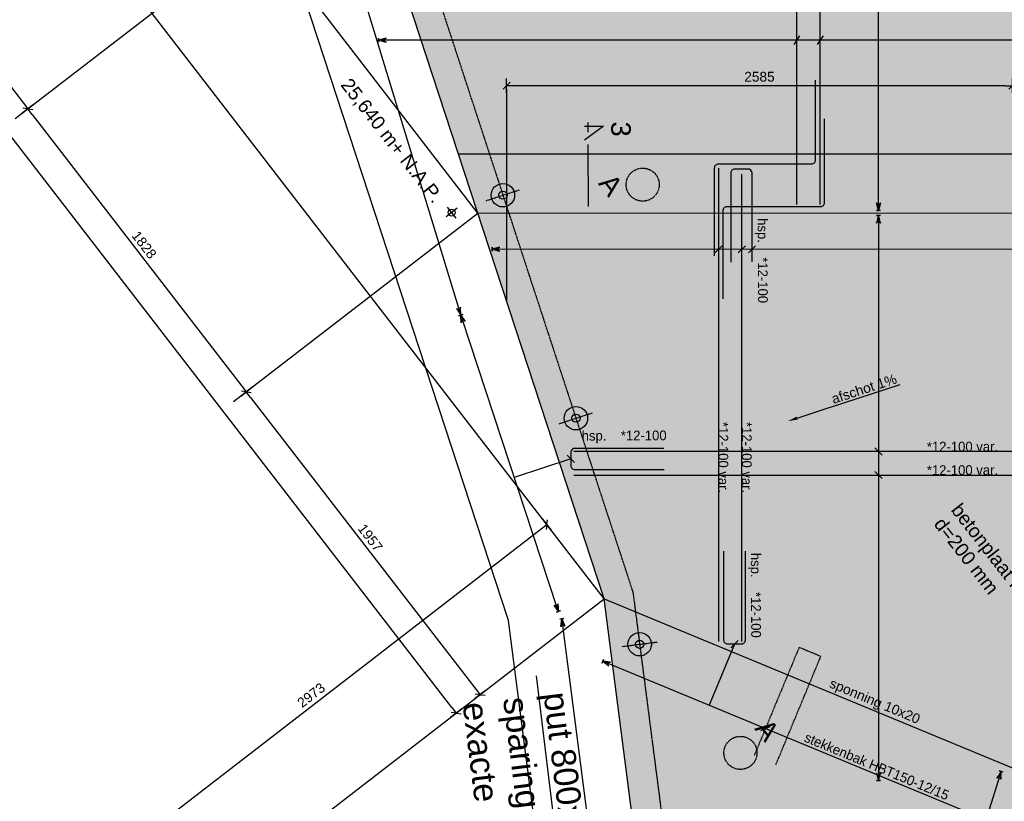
# Model space of a CAD drawing. Header units: millimetres. Extents: x -15755 to 202330, y -109616 to 54271.
# Tile 8 of 25: x 64476 to 69509, y -51620 to -47623. Entities that reach past the tile are written whole.
import ezdxf
from ezdxf import colors
from ezdxf.entities.mleader import LeaderData, LeaderLine
from ezdxf.math import Vec2, Vec3

# ---------------------------------------------------------------- set-up
doc = ezdxf.new("R2010")
doc.units = ezdxf.units.MM
doc.header["$LTSCALE"] = 0.5
for name, pattern in [('CENTER', [50.8, 31.75, -6.35, 6.35, -6.35]), ('DASHED2', [9.525, 6.35, -3.175]), ('HIDDEN', [9.525, 6.35, -3.175]), ('HIDDEN2', [4.7625, 3.175, -1.5875]), ('PHANTOM2', [31.75, 15.875, -3.175, 3.175, -3.175, 3.175, -3.175])]:
    doc.linetypes.add(name, pattern=pattern)
for name, color, linetype in [('alg-arcering-beton-grijs', 254, 'Continuous'), ('alg-arcering-beton-rood', 13, 'Continuous'), ('alg-maatlijn', 1, 'Continuous'), ('alg-maatlijnen', 252, 'Continuous'), ('alg-tekst', 7, 'Continuous'), ('beton-aanzicht', 7, 'Continuous'), ('beton-hidden', 7, 'HIDDEN2'), ('leuning', 4, 'PHANTOM2'), ('MX-T0-DRSAANDUIDING', 6, 'CENTER'), ('mx-t4-detail-schema', 1, 'Continuous'), ('MX-T4-NET-BOVEN-SCHEMA', 1, 'Continuous'), ('staal-aanzicht', 7, 'Continuous'), ('stoeprand', 3, 'Continuous'), ('wap-balk-staaf', 6, 'Continuous'), ('wap-boven-net', 1, 'Continuous'), ('wap-stekkenbak', 1, 'HIDDEN')]:
    doc.layers.add(name, color=color, linetype=linetype)
doc.styles.add('arial', font='arial.ttf')
doc.styles.add('isor', font='arial.ttf')
doc.styles.add('Revittext_I', font='txt', dxfattribs={"height": 2.5})
doc.dimstyles.new('DIM_A_1', dxfattribs={"dimtxt": 2.5, "dimasz": 1.8, "dimexe": 2.5, "dimexo": 1.5, "dimgap": 1, "dimtad": 1, "dimdec": 0, "dimrnd": 0.5, "dimdsep": 46, "dimtxsty": 'arial', "dimblk1": 'MXT0MS3', "dimblk2": 'MXT0MS3', "dimsah": 1, "dimcen": 0.1, "dimse1": 1, "dimse2": 1, "dimclrd": 256, "dimclre": 256, "dimclrt": 7, "dimadec": 0, "dimazin": 0, "dimtfac": 1, "dimtdec": 0, "dimtix": 1, "dimtmove": 2, "dimatfit": 3, "dimldrblk": 'MXT0MS3', "dimfxl": 1, "dimtolj": 1, "dimtzin": 0, "dimarcsym": 0})

# ---------------------------------------------------------------- blocks, each defined once
blk = doc.blocks.new('sn-1')
at = {"layer": 'MX-T0-DRSAANDUIDING'}
for p, q in [((-13.16, -0.96), (-13.16, 3.9)), ((-13.16, 3.9), (-9.59, -0.98)), ((7.39, 0), (-14.12, 0))]:
    blk.add_line(p, q, dxfattribs=at)
at = {"layer": 'MX-T0-DRSAANDUIDING', "style": 'isor'}
blk.add_attdef('DSN', (-14.35, 5.85), '', height=5, dxfattribs=at)
blk = doc.blocks.new('MXT0MS3')
for p, q in [((-1, 0), (0, 0)), ((0, 0), (-0.5, -0.5)), ((0, 1), (0, -1)), ((0, 0), (0.5, 0.5))]:
    blk.add_line(p, q)
blk = doc.blocks.new('*D165')
at = {"layer": 'alg-maatlijn', "lineweight": -2, "transparency": 16777216}
blk.add_line((64835.7, -39101.9), (71648.6, -47933), dxfattribs=at)
at = {"layer": 'Defpoints', "color": 0, "transparency": 16777216}
for p in [(64172.3, -39568.3), (71670.6, -47961.5), (71029.2, -48456.3)]:
    blk.add_point(p, dxfattribs=at)
at = {"layer": 'alg-maatlijn', "lineweight": -2, "transparency": 16777216, "xscale": 36, "yscale": 36, "zscale": 36}
for p, rotation in [((64813.8, -39073.4), 127.6490671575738), ((71670.6, -47961.5), 307.6490671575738)]:
    blk.add_blockref('MXT0MS3', p, dxfattribs=dict(at, rotation=rotation))
at = {"layer": 'alg-maatlijn', "color": 7, "transparency": 16777216, "insert": (68278.2, -43489.6), "char_height": 50, "attachment_point": 5, "rotation": 307.6491, "style": 'arial'}
blk.add_mtext('\\A1;11226', dxfattribs=at)
blk = doc.blocks.new('*D167')
at = {"layer": 'alg-maatlijn', "lineweight": -2, "transparency": 16777216}
blk.add_line((61506.5, -44174.7), (64496.2, -48050), dxfattribs=at)
at = {"layer": 'Defpoints', "color": 0, "transparency": 16777216}
for p in [(61421, -44195.1), (64518.2, -48078.5), (64518.2, -48078.5)]:
    blk.add_point(p, dxfattribs=at)
at = {"layer": 'alg-maatlijn', "lineweight": -2, "transparency": 16777216, "xscale": 36, "yscale": 36, "zscale": 36}
for p, rotation in [((61484.5, -44146.2), 127.6490671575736), ((64518.2, -48078.5), 307.6490671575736)]:
    blk.add_blockref('MXT0MS3', p, dxfattribs=dict(at, rotation=rotation))
at = {"layer": 'alg-maatlijn', "color": 7, "transparency": 16777216, "insert": (63037.4, -46084.5), "char_height": 50, "attachment_point": 5, "rotation": 307.6491, "style": 'arial'}
blk.add_mtext('\\A1;4967', dxfattribs=at)
blk = doc.blocks.new('*D168')
at = {"layer": 'alg-maatlijn', "lineweight": -2, "transparency": 16777216}
blk.add_line((64540.2, -48107.1), (65612.5, -49497), dxfattribs=at)
at = {"layer": 'Defpoints', "color": 0, "transparency": 16777216}
for p in [(64518.2, -48078.5), (65634.5, -49525.5), (65634.5, -49525.5)]:
    blk.add_point(p, dxfattribs=at)
at = {"layer": 'alg-maatlijn', "lineweight": -2, "transparency": 16777216, "xscale": 36, "yscale": 36, "zscale": 36}
for p, rotation in [((64518.2, -48078.5), 127.6490671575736), ((65634.5, -49525.5), 307.6490671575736)]:
    blk.add_blockref('MXT0MS3', p, dxfattribs=dict(at, rotation=rotation))
at = {"layer": 'alg-maatlijn', "color": 7, "transparency": 16777216, "insert": (65112.4, -48774.2), "char_height": 50, "attachment_point": 5, "rotation": 307.6491, "style": 'arial'}
blk.add_mtext('\\A1;1828', dxfattribs=at)
blk = doc.blocks.new('*D169')
at = {"layer": 'alg-maatlijn', "lineweight": -2, "transparency": 16777216}
blk.add_line((65656.5, -49554), (66807.6, -51046.1), dxfattribs=at)
at = {"layer": 'Defpoints', "color": 0, "transparency": 16777216}
for p in [(65634.5, -49525.5), (66829.6, -51074.6), (63635.5, -53538.8)]:
    blk.add_point(p, dxfattribs=at)
at = {"layer": 'alg-maatlijn', "lineweight": -2, "transparency": 16777216, "xscale": 36, "yscale": 36, "zscale": 36}
for p, rotation in [((65634.5, -49525.5), 127.6490671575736), ((66829.6, -51074.6), 307.6490671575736)]:
    blk.add_blockref('MXT0MS3', p, dxfattribs=dict(at, rotation=rotation))
at = {"layer": 'alg-maatlijn', "color": 7, "transparency": 16777216, "insert": (66268.1, -50272.3), "char_height": 50, "attachment_point": 5, "rotation": 307.6491, "style": 'arial'}
blk.add_mtext('\\A1;1957', dxfattribs=at)
blk = doc.blocks.new('*D185')
at = {"layer": 'alg-maatlijn', "lineweight": -2, "transparency": 16777216}
blk.add_line((66685.3, -51140.5), (60173.1, -42699.2), dxfattribs=at)
at = {"layer": 'Defpoints', "color": 0, "transparency": 16777216}
for p in [(60908, -42086.8), (60151.1, -42670.7), (67464.2, -50585.1)]:
    blk.add_point(p, dxfattribs=at)
at = {"layer": 'alg-maatlijn', "lineweight": -2, "transparency": 16777216, "xscale": 36, "yscale": 36, "zscale": 36}
for p, rotation in [((60151.1, -42670.7), 127.6490671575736), ((66707.2, -51169), 307.6490671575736)]:
    blk.add_blockref('MXT0MS3', p, dxfattribs=dict(at, rotation=rotation))
at = {"layer": 'alg-maatlijn', "color": 7, "transparency": 16777216, "insert": (63465.2, -46892.1), "char_height": 50, "attachment_point": 5, "rotation": 307.6491, "style": 'arial'}
blk.add_mtext('\\A1;10734', dxfattribs=at)
blk = doc.blocks.new('*D201')
at = {"layer": 'alg-maatlijn', "lineweight": -2, "transparency": 16777216}
blk.add_line((64845.7, -51999.1), (67142.6, -50227.1), dxfattribs=at)
at = {"layer": 'Defpoints', "color": 0, "transparency": 16777216}
for p in [(67171.1, -50205.1), (67171.1, -50205.1), (64758.3, -51944.7)]:
    blk.add_point(p, dxfattribs=at)
at = {"layer": 'alg-maatlijn', "lineweight": -2, "transparency": 16777216, "xscale": 36, "yscale": 36, "zscale": 36}
for p, rotation in [((67171.1, -50205.1), 37.64906715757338), ((64817.2, -52021), 217.6490671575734)]:
    blk.add_blockref('MXT0MS3', p, dxfattribs=dict(at, rotation=rotation))
at = {"layer": 'alg-maatlijn', "color": 7, "transparency": 16777216, "insert": (65966.3, -51077), "char_height": 50, "attachment_point": 5, "rotation": 37.6491, "style": 'arial'}
blk.add_mtext('\\A1;2973', dxfattribs=at)
blk = doc.blocks.new('*D212')
at = {"layer": 'alg-maatlijn', "lineweight": -2, "transparency": 16777216}
blk.add_line((69514.2, -47960.3), (67001.4, -47960.3), dxfattribs=at)
at = {"layer": 'Defpoints', "color": 0, "transparency": 16777216}
for p in [(66965.4, -47960.3), (69550.2, -48530.4), (66965.4, -48979.4)]:
    blk.add_point(p, dxfattribs=at)
at = {"layer": 'alg-maatlijn', "lineweight": -2, "transparency": 16777216, "xscale": 36, "yscale": 36, "zscale": 36, "rotation": 180}
blk.add_blockref('MXT0MS3', (66965.4, -47960.3), dxfattribs=at)
at = {"layer": 'alg-maatlijn', "lineweight": -2, "transparency": 16777216, "xscale": 36, "yscale": 36, "zscale": 36}
blk.add_blockref('MXT0MS3', (69550.2, -47960.3), dxfattribs=at)
at = {"layer": 'alg-maatlijn', "color": 7, "transparency": 16777216, "insert": (68257.8, -47914.7), "char_height": 50, "attachment_point": 5, "style": 'arial'}
blk.add_mtext('\\A1;2585', dxfattribs=at)
blk = doc.blocks.new('gat')
at = {"layer": 'staal-aanzicht'}
for p, q in [((-18, 0), (18, 0)), ((0, 18), (0, -18))]:
    blk.add_line(p, q, dxfattribs=at)
blk.add_circle((0, 0), 9, dxfattribs=at)

msp = doc.modelspace()

# ---------------------------------------------------------------- hatches: boundary and pattern name
at = {"layer": 'alg-arcering-beton-grijs'}
h = msp.add_hatch(color=256, dxfattribs=at)
h.dxf.hatch_style = 1
h.paths.add_polyline_path([(63971.98, -39722.79), (63813.73, -39845.09), (64650.2, -41703.91), (65655.74, -41901.41), (65654.61, -41899.94)])
h.paths.add_polyline_path([(69014.82, -46258.12), (66212.99, -46761), (66215.5, -46769.15), (66818.56, -48612.06), (70828.83, -48610.88)])
edge = h.paths.add_edge_path()
edge.add_arc((68436.15, -53021.95), 350, 0, 360)
h.paths.add_polyline_path([(70074.5, -51666.94), (67464.18, -50585.07), (68219.11, -56430.68), (69898.15, -56956.38), (69238.65, -53634.96)])
at = {"layer": 'alg-arcering-beton-rood', "true_color": 0x8c4546}
h = msp.add_hatch(color=15, dxfattribs=at)
h.dxf.hatch_style = 1
h.paths.add_polyline_path([(70828.49, -49891.64), (70828.83, -48610.88), (66818.56, -48612.06), (67464.18, -50585.07), (70074.5, -51666.94)])
h.paths.add_polyline_path([(70074.5, -51666.94), (69238.65, -53634.96), (69898.2, -56956.63), (69898.2, -56956.63)])
h.paths.add_polyline_path([(70828.86, -48610.88), (70828.83, -48610.88), (70828.49, -49891.64), (70074.5, -51666.94), (69898.21, -56956.39), (69899.04, -56956.66), (70098.09, -56963.29), (70273.15, -51710.83), (70828.48, -49932.38)])

# ---------------------------------------------------------------- linework, layer by layer
at = {"layer": 'alg-maatlijnen'}
for p, q in [((66818.56, -48612.06), (61095.08, -41193.13)), ((67464.18, -50585.07), (60545.61, -41617.03)), ((64453.29, -48128.64), (66215.5, -46769.15)), ((66965.36, -47978.26), (66965.36, -49060.69)), ((65569.58, -49575.6), (66818.56, -48612.06)), ((63243.75, -53841.01), (67464.18, -50585.07))]:
    msp.add_line(p, q, dxfattribs=at)
at = {"layer": 'beton-aanzicht'}
for p, q in [((67464.18, -50585.07), (66215.5, -46769.15)), ((66818.56, -48612.06), (70828.83, -48610.88)), ((67464.18, -50585.07), (70074.5, -51666.94)), ((68219.11, -56430.68), (67464.18, -50585.07))]:
    msp.add_line(p, q, dxfattribs=at)
at = {"layer": 'beton-aanzicht', "linetype": 'DASHED2'}
msp.add_line((70597.52, -48310.88), (66720, -48310.88), dxfattribs=at)
at = {"layer": 'beton-hidden'}
for centre in [(67660.98, -48466.32), (68160.64, -51372.13)]:
    msp.add_circle(centre, 84.5, dxfattribs=at)
at = {"layer": 'leuning'}
for p, q in [((66358.45, -46723.68), (67611.14, -50551.85)), ((66860.8, -48548.24), (67031.88, -48492.26)), ((67234, -49688.73), (67405.08, -49632.75)), ((67611.14, -50551.85), (68366.06, -56397.41)), ((67556.09, -50828.27), (67734.6, -50805.22))]:
    msp.add_line(p, q, dxfattribs=at)
at = {"layer": 'leuning', "linetype": 'Continuous'}
for centre, radius in [((66946.34, -48520.25), 60), ((66946.34, -48520.25), 21), ((67319.54, -49660.74), 60), ((67319.54, -49660.74), 21), ((67645.34, -50816.74), 60), ((67645.34, -50816.74), 21)]:
    msp.add_circle(centre, radius, dxfattribs=at)
at = {"layer": 'mx-t4-detail-schema'}
for p, q in [((67293.76, -49868.92), (67004.37, -49964.14)), ((68130.26, -50816.84), (68000.86, -51129.07))]:
    msp.add_line(p, q, dxfattribs=at)
for points in [[(64507.34, -41816.45), (64487.56, -41822.56), (64497.45, -41819.51), (64498.97, -41859.48), (64503.56, -41839.29), (64518.75, -41853.36), (64497.45, -41819.51), (64498.97, -41859.48), (64501.13, -41831.41), (64518.75, -41853.36), (64503.56, -41839.29), (64498.97, -41859.48), (64503.56, -41839.29), (66724.65, -49113.82), (66709.46, -49099.75), (66730.76, -49133.6), (66720.87, -49136.66), (66740.65, -49130.55), (66730.76, -49133.6), (66729.24, -49093.63), (66724.65, -49113.82), (66709.46, -49099.75), (66727.08, -49121.7), (66729.24, -49093.63)], [(68877.07, -48598.3), (68856.37, -48598.3), (68866.72, -48598.3), (68856.37, -48559.66), (68866.72, -48577.6), (68877.07, -48559.66), (68866.72, -48598.3), (68856.37, -48559.66), (68866.72, -48585.84), (68877.07, -48559.66), (68866.72, -48577.6), (68856.37, -48559.66), (68866.72, -48577.6), (68866.31, -46310.76), (68855.96, -46328.7), (68866.31, -46290.06), (68855.96, -46290.06), (68876.66, -46290.06), (68866.31, -46290.06), (68876.66, -46328.7), (68866.31, -46310.76), (68855.96, -46328.7), (68866.31, -46302.52), (68876.66, -46328.7)], [(70324.23, -47737.88), (70324.23, -47717.18), (70324.23, -47727.53), (70285.59, -47717.18), (70303.52, -47727.53), (70285.59, -47737.88), (70324.23, -47727.53), (70285.59, -47717.18), (70311.77, -47727.53), (70285.59, -47737.88), (70303.52, -47727.53), (70285.59, -47717.18), (70303.52, -47727.53), (66330.85, -47727.13), (66348.78, -47716.77), (66310.14, -47727.13), (66310.14, -47716.77), (66310.14, -47737.48), (66310.14, -47727.13), (66348.78, -47737.48), (66330.85, -47727.13), (66348.78, -47716.77), (66322.6, -47727.13), (66348.78, -47737.48)], [(68877.07, -48624.62), (68856.37, -48624.62), (68866.72, -48624.62), (68856.37, -48663.25), (68866.72, -48645.32), (68877.07, -48663.25), (68866.72, -48624.62), (68856.37, -48663.25), (68866.72, -48637.07), (68877.07, -48663.25), (68866.72, -48645.32), (68856.37, -48663.25), (68866.72, -48645.32), (68866.31, -51493.29), (68855.96, -51475.36), (68866.31, -51514), (68855.96, -51514), (68876.66, -51514), (68866.31, -51514), (68876.66, -51475.36), (68866.31, -51493.29), (68855.96, -51475.36), (68866.31, -51501.54), (68876.66, -51475.36)], [(70769.62, -48807.67), (70769.62, -48786.96), (70769.62, -48797.31), (70730.98, -48786.96), (70748.91, -48797.31), (70730.98, -48807.67), (70769.62, -48797.31), (70730.98, -48786.96), (70757.16, -48797.31), (70730.98, -48807.67), (70748.91, -48797.31), (70730.98, -48786.96), (70748.91, -48797.31), (66911.47, -48796.91), (66929.4, -48786.55), (66890.76, -48796.91), (66890.76, -48786.55), (66890.76, -48807.26), (66890.76, -48796.91), (66929.4, -48807.26), (66911.47, -48796.91), (66929.4, -48786.55), (66903.22, -48796.91), (66929.4, -48807.26)], [(67239.99, -50646.11), (67220.42, -50652.87), (67230.21, -50649.49), (67207.81, -50616.35), (67223.45, -50629.92), (67227.38, -50609.59), (67230.21, -50649.49), (67207.81, -50616.35), (67226.14, -50637.71), (67227.38, -50609.59), (67223.45, -50629.92), (67207.81, -50616.35), (67223.45, -50629.92), (66737.42, -49152.85), (66733.49, -49173.18), (66730.66, -49133.28), (66720.87, -49136.66), (66740.44, -49129.9), (66730.66, -49133.28), (66753.06, -49166.42), (66737.42, -49152.85), (66733.49, -49173.18), (66734.72, -49145.05), (66753.06, -49166.42)], [(68003.59, -56454.88), (67983.1, -56457.83), (67993.34, -56456.36), (67977.58, -56419.59), (67990.39, -56435.86), (67998.07, -56416.64), (67993.34, -56456.36), (67977.58, -56419.59), (67991.56, -56444.03), (67998.07, -56416.64), (67990.39, -56435.86), (67977.58, -56419.59), (67990.39, -56435.86), (67250.62, -50707.66), (67242.93, -50726.88), (67247.66, -50687.16), (67237.42, -50688.64), (67257.91, -50685.68), (67247.66, -50687.16), (67263.43, -50723.93), (67250.62, -50707.66), (67242.93, -50726.88), (67249.44, -50699.49), (67263.43, -50723.93)], [(69944.19, -51945.7), (69952.12, -51926.57), (69948.16, -51936.14), (69916.43, -51911.78), (69929.03, -51928.21), (69908.5, -51930.91), (69948.16, -51936.14), (69916.43, -51911.78), (69936.65, -51931.37), (69908.5, -51930.91), (69929.03, -51928.21), (69916.43, -51911.78), (69929.03, -51928.21), (67475.81, -50911.46), (67496.34, -50908.76), (67456.68, -50903.53), (67460.64, -50893.97), (67452.72, -50913.09), (67456.68, -50903.53), (67488.41, -50927.89), (67475.81, -50911.46), (67496.34, -50908.76), (67468.19, -50908.3), (67488.41, -50927.89)], [(69502.99, -51470.44), (69483.23, -51464.25), (69493.11, -51467.35), (69471.69, -51501.12), (69486.93, -51487.11), (69491.45, -51507.31), (69493.11, -51467.35), (69471.69, -51501.12), (69489.39, -51479.23), (69491.45, -51507.31), (69486.93, -51487.11), (69471.69, -51501.12), (69486.93, -51487.11), (68001.16, -56231.18), (67996.64, -56210.97), (67994.98, -56250.94), (67985.1, -56247.84), (68004.86, -56254.03), (67994.98, -56250.94), (68016.4, -56217.16), (68001.16, -56231.18), (67996.64, -56210.97), (67998.7, -56239.05), (68016.4, -56217.16)]]:
    msp.add_lwpolyline(points, dxfattribs=at)
at = {"layer": 'MX-T4-NET-BOVEN-SCHEMA'}
for p, q in [((68462.9, -47705.85), (68433, -47748.83)), ((68582.91, -47705.86), (68553, -47748.84)), ((68066.46, -48778.52), (68029.44, -48815.54)), ((68186.47, -48778.53), (68149.44, -48815.55)), ((68238.17, -48778.53), (68201.14, -48815.55)), ((68847.93, -49812.72), (68884.96, -49849.74)), ((67275.25, -49850.41), (67312.27, -49887.43)), ((68847.92, -49932.72), (68884.94, -49969.75)), ((68148.78, -50798.33), (68111.75, -50835.35)), ((68264.06, -51258.19), (68312.44, -51238.16))]:
    msp.add_line(p, q, dxfattribs=at)
for points in [[(68447.95, -47748.44), (68447.95, -47846.61), (68497.04, -47797.52), (68447.95, -47846.61)], [(68567.95, -47845.34), (68567.95, -47747.16), (68518.86, -47796.25), (68567.95, -47747.16)], [(68447.95, -47846.61), (68447.95, -47944.79), (68497.04, -47895.7), (68447.95, -47944.79)], [(68567.95, -47943.51), (68567.95, -47845.34), (68518.86, -47894.43), (68567.95, -47845.34)], [(68047.96, -50122.33), (68047.96, -50220.51), (68097.04, -50171.42), (68047.96, -50220.51)], [(68167.96, -50219.23), (68167.96, -50121.06), (68118.87, -50170.15), (68167.96, -50121.06)], [(68047.96, -50220.51), (68047.96, -50318.68), (68097.04, -50269.59), (68047.96, -50318.68)], [(68167.96, -50317.41), (68167.96, -50219.23), (68118.87, -50268.32), (68167.96, -50219.23)]]:
    msp.add_solid(points, dxfattribs=at)
at = {"layer": 'stoeprand', "flags": 128}
msp.add_lwpolyline([(69647.74, -62393.47), (67729.28, -56541.56), (66974.33, -50695.82), (65739.01, -46920.72), (64181.6, -41880.99), (63195.93, -39690.64), (63666.03, -39327.32)], dxfattribs=at)
at = {"layer": 'wap-balk-staaf'}
for p, q in [((68447.95, -46401.29), (68447.95, -48568.4)), ((68567.96, -48568.6), (68567.96, -46401.29)), ((68047.95, -48382.67), (68047.95, -50802.4)), ((68167.96, -50802.4), (68167.96, -48412.03)), ((70759.31, -49831.23), (67308.2, -49831.23)), ((67308.2, -49951.24), (70759.31, -49951.24))]:
    msp.add_line(p, q, dxfattribs=at)
for points in [[(68028.46, -48830.13), (68028.46, -48380.13, -0.4142136), (68048.46, -48360.13), (68524.79, -48360.13, 0.4142136), (68544.79, -48340.13), (68544.79, -47931.28)], [(68588.46, -48130.13), (68588.46, -48560.13, -0.4142136), (68568.46, -48580.13), (68090.07, -48580.13, 0.4142136), (68070.07, -48600.13), (68070.07, -49050.13)], [(68219.65, -48861.85), (68219.65, -48406.46, 0.3081791), (68206.98, -48387.85, 0.0940312), (68199.65, -48386.46), (68131.49, -48386.46, 0.4142136), (68111.49, -48406.46), (68111.49, -48863.36)], [(67769.16, -49814.84), (67313.76, -49814.84, 0.3081791), (67295.15, -49827.51, 0.0940312), (67293.76, -49834.84), (67293.76, -49903, 0.4142136), (67313.76, -49923), (67770.66, -49923)], [(68184.35, -50341.44), (68184.35, -50796.84, -0.3081791), (68171.67, -50815.45, -0.0940312), (68164.35, -50816.84), (68096.18, -50816.84, -0.4142136), (68076.18, -50796.84), (68076.18, -50339.94)]]:
    msp.add_lwpolyline(points, format="xyb", dxfattribs=at)
at = {"layer": 'wap-stekkenbak'}
msp.add_lwpolyline([(68341.66, -51432.73), (68571.2, -50878.87), (68460.35, -50832.93), (68230.8, -51386.79)], dxfattribs=at)

# ---------------------------------------------------------------- block references
at = {"xscale": 20, "yscale": 20, "zscale": 20, "rotation": 270.002372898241}
msp.add_blockref('sn-1', (67383.02, -48430.36), dxfattribs=at).add_auto_attribs({'DSN': '3'})
at = {"xscale": 2, "yscale": 2, "zscale": 2, "rotation": 308.0000000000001}
msp.add_blockref('gat', (66683.97, -48609.15), dxfattribs=at)

# ---------------------------------------------------------------- texts
at = {"layer": 'alg-tekst', "attachment_point": 1, "style": 'arial'}
for s, insert, char_height, width, rotation in [('25,640 m+ N.A.P.', (66168.6, -47913.93), 70, 1738.3996, 308), ('betonplaat monolitisch afgewerkt', (69288.4, -50088.46), 70, 1738.3996, 308), ('d=200 mm', (69200.77, -50159.86), 70, 1376.1622, 308), ('sponning 10x20', (68629.97, -50988.82), 50, 687.7641, 337.31654)]:
    msp.add_mtext(s, dxfattribs=dict(at, insert=insert, char_height=char_height, width=width, rotation=rotation))
at = {"layer": 'wap-balk-staaf', "style": 'arial'}
for p in [(67430.68, -48461), (68230.21, -51249.1)]:
    msp.add_text('A', height=100, rotation=308, dxfattribs=at).set_placement(p)
at = {"layer": 'wap-boven-net', "color": 7, "char_height": 50, "width": 1041.5605, "attachment_point": 7, "line_spacing_factor": 0.931288, "style": 'Revittext_I'}
for s, insert, rotation in [('hsp.^I*12-100', (68233.76, -48638), 270.22202), ('hsp.^I*12-100', (67349.07, -49790.32), 0.22202), ('*12-100 var.', (68046.77, -49679.85), 270.22202), ('*12-100 var.', (68166.78, -49679.85), 270.22202), ('*12-100 var.', (69113.46, -49832.41), 0.22202), ('*12-100 var.', (69113.46, -49952.41), 0.22202), ('hsp.^I*12-100', (68198.84, -50349.56), 270.22202), ('stekkenbak HBT150-12/15', (68482, -51313.17), 337.48817)]:
    msp.add_mtext(s, dxfattribs=dict(at, insert=insert, rotation=rotation))

# ---------------------------------------------------------------- dimensions: what is measured, and where the dimension line sits
at = {"layer": 'alg-maatlijn'}
for p1, p2, distance, picture, middle in [((64172.28, -39568.26), (71029.16, -48456.35), 810.18, '*D165', (68278.24, -43489.62)), ((67464.18, -50585.07), (60908, -42086.77), 956.01, '*D185', (63465.21, -46892.06))]:
    dim = msp.add_aligned_dim(p1=p1, p2=p2, distance=distance, dimstyle='DIM_A_1', dxfattribs=at)
    dim.commit()
    dim.dimension.update_dxf_attribs({"geometry": picture, "text_midpoint": middle})
for base, p1, p2, angle, picture, middle in [((64518.23, -48078.55), (61421.02, -44195.13), (64518.23, -48078.55), 127.64907, '*D167', (63037.42, -46084.54)), ((65634.51, -49525.51), (64518.23, -48078.55), (65634.51, -49525.51), 127.64907, '*D168', (65112.42, -48774.22)), ((66829.61, -51074.63), (65634.51, -49525.51), (63635.52, -53538.77), 127.64907, '*D169', (66268.11, -50272.26)), ((67171.06, -50205.12), (64758.29, -51944.67), (67171.06, -50205.12), 217.64907, '*D201', (65966.31, -51077.02))]:
    dim = msp.add_linear_dim(base=base, p1=p1, p2=p2, angle=angle, dimstyle='DIM_A_1', dxfattribs=at)
    dim.commit()
    dim.dimension.update_dxf_attribs({"geometry": picture, "text_midpoint": middle})
dim = msp.add_linear_dim(base=(66965.36, -47960.26), p1=(69550.21, -48530.44), p2=(66965.36, -48979.37), dimstyle='DIM_A_1', dxfattribs=at)
dim.commit()
dim.dimension.update_dxf_attribs({"geometry": '*D212', "text_midpoint": (68257.78, -47914.73)})

# ---------------------------------------------------------------- leaders
ml = msp.add_multileader_mtext('Standard')
ml.set_content('afschot 1%', color=7, style='arial')
ml.set_leader_properties(color=1)
ml.build(insert=Vec2(0, 0))
ml.multileader.update_dxf_attribs({"text_left_attachment_type": 5, "text_right_attachment_type": 6, "dogleg_length": 0.36, "arrow_head_size": 50, "scale": 20})
ctx = ml.context
ctx.base_point, ctx.scale, ctx.char_height, ctx.arrow_head_size, ctx.landing_gap_size, ctx.plane_origin, ctx.plane_x_axis, ctx.plane_y_axis = Vec3(68620.67, -49604.41), 20, 50, 50, 20, Vec3(68402.72, -49675.72), Vec3(0.9504098, 0.3110003), Vec3(-0.3110003, 0.9504098)
ctx.left_attachment, ctx.right_attachment = 5, 6
notes = []
notes.append((ctx, [(0, (1, 1, 0), (68613.82, -49606.65), (0.9504098, 0.3110003), 7.2, [(0, [(68402.72, -49675.72)], 0, [])])]))
ctx.mtext.insert, ctx.mtext.text_direction, ctx.mtext.rotation, ctx.mtext.flow_direction = Vec3(68620.75, -49540.35), Vec3(0.9504098, 0.3110003), 0.3162454, 5
ml = msp.add_multileader_mtext('Standard')
ml.set_content('put 800x800 instorten,\\Psparing in betonplaat\\Pexacte locatie n.t.b.', color=7, style='arial')
ml.set_leader_properties(color=1)
ml.build(insert=Vec2(0, 0))
ml.multileader.update_dxf_attribs({"text_left_attachment_type": 5, "text_right_attachment_type": 6, "dogleg_length": 0.36, "arrow_head_size": 125, "scale": 50})
ctx = ml.context
ctx.base_point, ctx.scale, ctx.char_height, ctx.arrow_head_size, ctx.landing_gap_size, ctx.plane_origin, ctx.plane_x_axis, ctx.plane_y_axis = Vec3(66708.94, -51073.61), 50, 125, 125, 50, Vec3(67765.62, -53077.72), Vec3(0.1225352, -0.9924642), Vec3(0.9924642, 0.1225352)
ctx.left_attachment, ctx.right_attachment = 5, 6
notes.append((ctx, [(0, (1, 1, 0), (67345.88, -52827.85), (-0.1225352, 0.9924642), 18, [(0, [(67381.11, -53273.1)], 0, [])])]))
ctx.mtext.insert, ctx.mtext.text_direction, ctx.mtext.rotation, ctx.mtext.flow_direction = Vec3(67277.97, -51053.74), Vec3(0.1225352, -0.9924642), 4.8352329, 5
for ctx, leaders in notes:
    for number, flags, end, landing, length, lines in leaders:
        leader = LeaderData()
        leader.index, (leader.has_last_leader_line, leader.has_dogleg_vector, leader.attachment_direction) = number, flags
        leader.last_leader_point, leader.dogleg_vector, leader.dogleg_length = Vec3(end), Vec3(landing), length
        for number, points, colour, breaks in lines:
            line = LeaderLine()
            line.index, line.vertices, line.color, line.breaks = number, Vec3.list(points), colors.encode_raw_color(colour), breaks
            leader.lines.append(line)
        ctx.leaders.append(leader)

doc.saveas('drawing.dxf')
